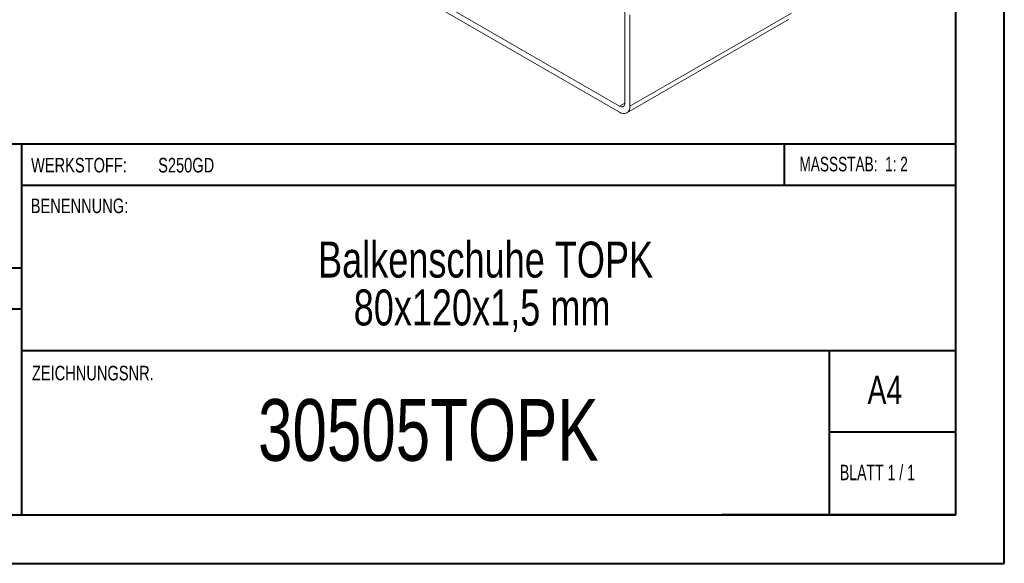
# Model space of a CAD drawing. Header units: millimetres. Extents: x 0 to 210, y 0 to 297.
# Tile 2 of 9: x 109 to 210, y 0 to 56. Entities that reach past the tile are written whole.
import ezdxf

# ---------------------------------------------------------------- set-up
doc = ezdxf.new("R2010")
doc.units = ezdxf.units.MM
doc.styles.add('SLDTEXTSTYLE0', font='TXT', dxfattribs={"width": 0.75})
doc.styles.add('SLDTEXTSTYLE1', font='TXT', dxfattribs={"width": 0.681818})
doc.styles.add('SLDTEXTSTYLE2', font='TXT', dxfattribs={"width": 0.7})

# ---------------------------------------------------------------- blocks, each defined once
blk = doc.blocks.new('SW_NOTE_1')
at = {"color": 0, "linetype": 'Continuous', "lineweight": 0, "char_height": 3.7042, "attachment_point": 2, "style": 'SLDTEXTSTYLE0'}
for s, insert in [('Balkenschuhe TOPK', (23.21, 4.77)), ('80x120x1,5 mm', (22.85, -0.16))]:
    blk.add_mtext(s, dxfattribs=dict(at, insert=insert))

msp = doc.modelspace()

# ---------------------------------------------------------------- linework, layer by layer
at = {"color": 7, "linetype": 'Continuous', "lineweight": 40}
for p, q in [((210.08, 0.21), (210.08, 297.21)), ((205.08, 5.21), (205.08, 292.21)), ((205.08, 43.37), (10.11, 43.37)), ((108.91, 43.37), (108.91, 5.12)), ((187.47, 39.12), (187.47, 43.37)), ((205.08, 39.12), (108.91, 39.12)), ((108.91, 30.62), (10.11, 30.62)), ((108.91, 26.37), (10.11, 26.37)), ((108.91, 22.12), (205.08, 22.12)), ((192.08, 5.21), (192.08, 22.21)), ((205.08, 13.71), (192.08, 13.71)), ((10.08, 5.21), (205.08, 5.21)), ((205.08, 5.21), (180.99, 5.21)), ((0.08, 0.21), (210.08, 0.21))]:
    msp.add_line(p, q, dxfattribs=at)
at = {"color": 7, "linetype": 'Continuous', "lineweight": 15}
for p, q in [((170.49, 47.28), (143.27, 63)), ((143.27, 62.38), (170.49, 46.67)), ((171.02, 56.98), (171.02, 47.59)), ((188.17, 56.87), (171.55, 47.28)), ((171.24, 46.59), (187.86, 56.19)), ((171.55, 47.28), (171.55, 56.67)), ((170.49, 47.28), (171.02, 47.59))]:
    msp.add_line(p, q, dxfattribs=at)
for centre, radius in [((170.7, 47.54), 0.328), ((170.9, 47.18), 0.655)]:
    msp.add_arc(centre, radius, 230.7967, 9.214, dxfattribs=at)

# ---------------------------------------------------------------- block references
at = {"color": 7, "linetype": 'Continuous', "lineweight": 0}
msp.add_blockref('SW_NOTE_1', (133.48, 28.57), dxfattribs=at)

# ---------------------------------------------------------------- texts
for s, insert, char_height, attachment_point, style in [('WERKSTOFF:', (109.91, 41.96), 1.5, 1, 'SLDTEXTSTYLE0'), ('S250GD', (122.99, 41.96), 1.5, 1, 'SLDTEXTSTYLE0'), ('MASSSTAB:  1: 2', (188.99, 42.07), 1.5, 1, 'SLDTEXTSTYLE2'), ('BENENNUNG:', (109.88, 37.77), 1.5, 1, 'SLDTEXTSTYLE0'), ('ZEICHNUNGSNR.', (110, 20.55), 1.5, 1, 'SLDTEXTSTYLE0'), ('A4', (196, 19.52), 2.91, 1, 'SLDTEXTSTYLE0'), ('30505TOPK', (150.8, 17.12), 6.35, 2, 'SLDTEXTSTYLE0'), ('BLATT 1 / 1', (193.16, 10.36), 1.5875, 1, 'SLDTEXTSTYLE1')]:
    msp.add_mtext(s, dxfattribs=dict(at, insert=insert, char_height=char_height, attachment_point=attachment_point, style=style))

doc.saveas('drawing.dxf')
